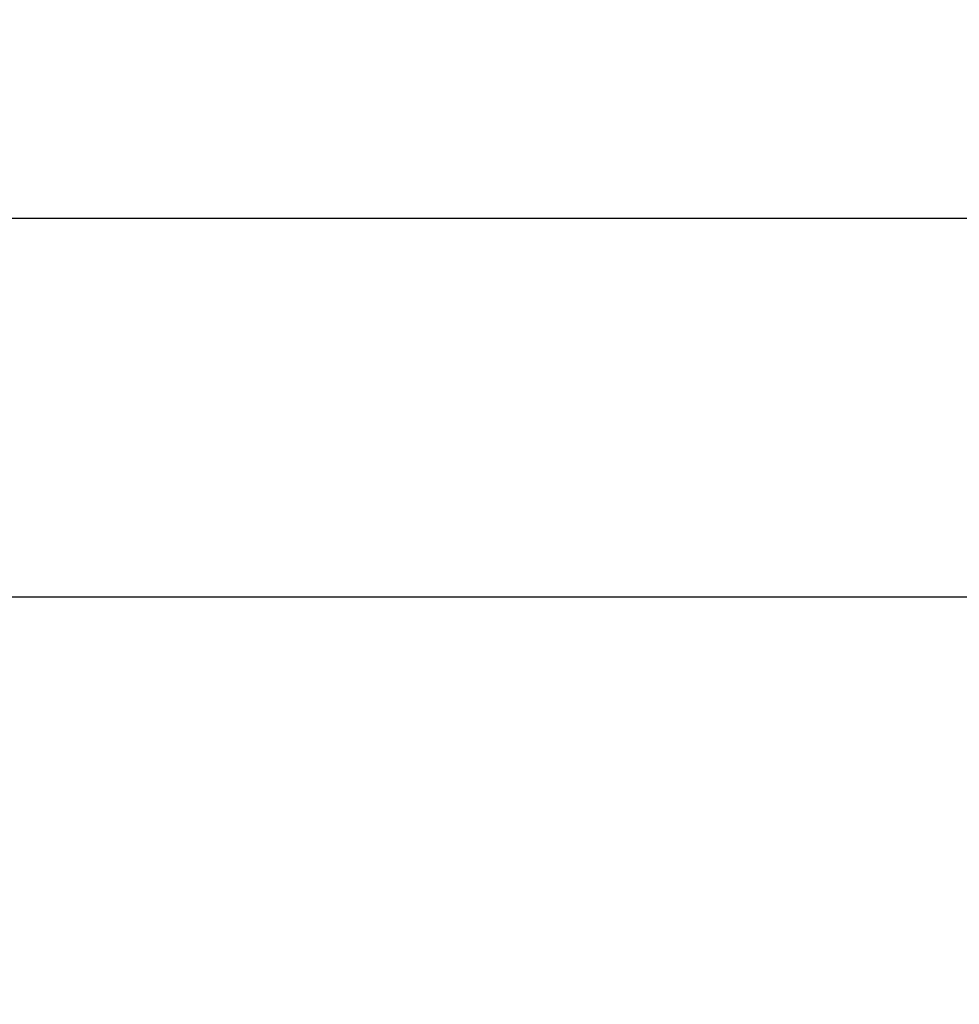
# Model space of a CAD drawing. Extents: x -227 to 124577, y 209 to 450552.
# Tile 8 of 14: x 67 to 79, y 292 to 305. Entities that reach past the tile are written whole.
import ezdxf

# ---------------------------------------------------------------- set-up
doc = ezdxf.new("R2010")
doc.units = 0
doc.header["$LTSCALE"] = 4
doc.header["$MEASUREMENT"] = 0
for name, color, linetype in [('A3$0$KADER25', 7, 'CONTINUOUS'), ('A3$0$KADER50', 9, 'CONTINUOUS'), ('A3$0$PROVXREF', 7, 'CONTINUOUS'), ('A4LOGO$0$A4-LOGO-50', 9, 'CONTINUOUS'), ('PROVXREF', 7, 'CONTINUOUS')]:
    doc.layers.add(name, color=color, linetype=linetype)

# ---------------------------------------------------------------- blocks, each defined once
blk = doc.blocks.new('A4LOGO')
at = {"layer": 'A4LOGO$0$A4-LOGO-50', "linetype": 'Continuous'}
blk.add_3dface([(0, 17.5), (-40, 17.5), (-40, 0), (0, 0)], dxfattribs=at)
blk = doc.blocks.new('A3')
at = {"layer": 'A3$0$KADER25', "invisible_edges": 14}
blk.add_3dface([(-205, -5, 110), (5, -5, 110), (124.183, -93.286, 110), (-324.183, -93.286, 110)], dxfattribs=at)
at = {"layer": 'A3$0$KADER50', "linetype": 'Continuous', "invisible_edges": 14}
blk.add_3dface([(-200, 0, 110), (0, 0, 110), (5, -5, 110), (-205, -5, 110)], dxfattribs=at)
at = {"layer": 'A3$0$PROVXREF', "linetype": 'Continuous'}
blk.add_blockref('A4LOGO', (0, 0, 110), dxfattribs=at)

msp = doc.modelspace()

# ---------------------------------------------------------------- block references
at = {"layer": 'PROVXREF'}
msp.add_blockref('A3', (97.108, 302.631), dxfattribs=at)

doc.saveas('drawing.dxf')
